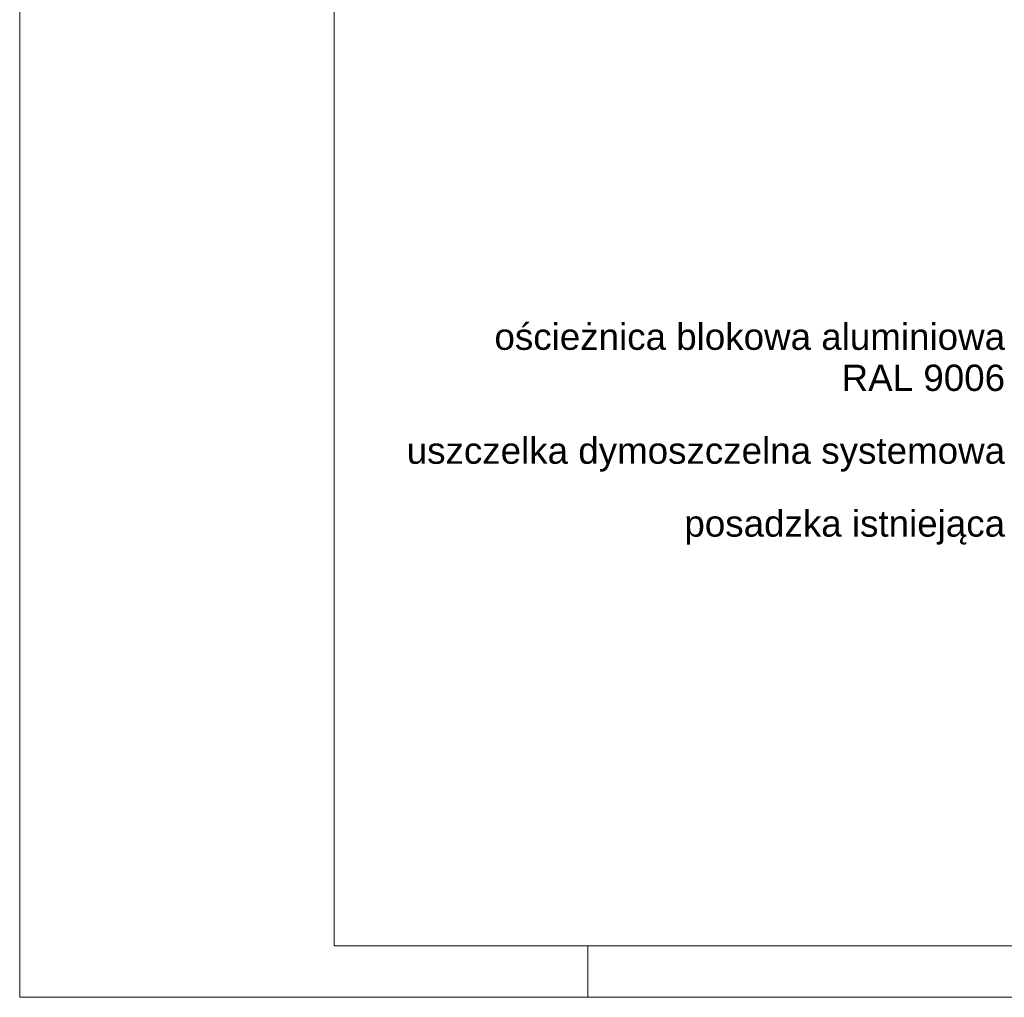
# Paper-space layout 'AD-02 DETAL MONTAŻU DRZWI' of a CAD drawing. Header units: millimetres. Extents: x 0 to 594, y 0 to 550.
# Tile 1 of 99: x 0 to 94, y 0 to 93. Entities that reach past the tile are written whole.
import ezdxf
from ezdxf.xclip import XClip

# ---------------------------------------------------------------- set-up
doc = ezdxf.new("R2010")
doc.units = ezdxf.units.MM
doc.header["$MEASUREMENT"] = 0
doc.header["$XCLIPFRAME"] = 0
doc.layers.add('0_Nr_pióra__1', color=7, linetype='Continuous', lineweight=20)
doc.layers.add('A_Arkusz_Nr_pióra__1', color=7, linetype='Continuous', lineweight=20)
doc.layers.add('A_Arkusz_Nr_pióra__237', color=7, linetype='Continuous', lineweight=5, true_color=0x343434)
doc.styles.add('STYL_AUTOMATYCZNY_1', font='arial.ttf')

# ---------------------------------------------------------------- blocks, each defined once
blk = doc.blocks.new('Rysunek_2_2', base_point=(-46914.584, -27095.2))
at = {"layer": '0_Nr_pióra__1', "color": 7, "linetype": 'Continuous', "lineweight": 20, "insert": (93.644, 60.808), "char_height": 2.5, "attachment_point": 6, "line_spacing_factor": 0.937648, "style": 'STYL_AUTOMATYCZNY_1'}
blk.add_mtext('\\A1;{\\pqr;\\fArial|b0|i0|c238|p0;\\W1.000000;ościeżnica blokowa aluminiowa \\P\\pqr;\\fArial|b0|i0|c238|p0;\\W1.000000;RAL 9006}', dxfattribs=at)
at = {"layer": '0_Nr_pióra__1', "color": 7, "linetype": 'Continuous', "lineweight": 20, "char_height": 2.5, "attachment_point": 6, "style": 'STYL_AUTOMATYCZNY_1'}
for s, insert in [('\\A1;{\\pqr;\\fArial|b0|i0|c238|p0;\\W1.000000;uszczelka dymoszczelna systemowa}', (93.644, 51.576)), ('\\A1;{\\pqr;\\fArial|b0|i0|c238|p0;\\W1.000000;posadzka istniejąca}', (93.644, 44.647))]:
    blk.add_mtext(s, dxfattribs=dict(at, insert=insert))

psp = doc.layouts.new('AD-02 DETAL MONTAŻU DRZWI')

# ---------------------------------------------------------------- linework, layer by layer
at = {"layer": 'A_Arkusz_Nr_pióra__1', "color": 7, "linetype": 'Continuous', "lineweight": 20}
for p in [(29.9, 545.1), (589.1, 4.9)]:
    psp.add_line(p, (29.9, 4.9), dxfattribs=at)
at = {"layer": 'A_Arkusz_Nr_pióra__1', "color": 7, "linetype": 'Continuous', "lineweight": 20, "flags": 128}
psp.add_lwpolyline([(0, 550), (594, 550), (594, 0), (0, 0)], close=True, dxfattribs=at)
at = {"layer": 'A_Arkusz_Nr_pióra__237', "color": 250, "linetype": 'Continuous', "lineweight": 5, "true_color": 0x343434}
psp.add_line((54, 0), (54, 4.9), dxfattribs=at)

# ---------------------------------------------------------------- block references
at = {"color": 37, "linetype": 'Continuous', "lineweight": 5, "true_color": 0x656532}
ref = psp.add_blockref('Rysunek_2_2', (-46914.584, -27095.2), dxfattribs=at)
XClip(ref).set_block_clipping_path([(33.2101829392, 4.9001792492), (292.97782874, 254.0652997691)])

doc.saveas('drawing.dxf')
